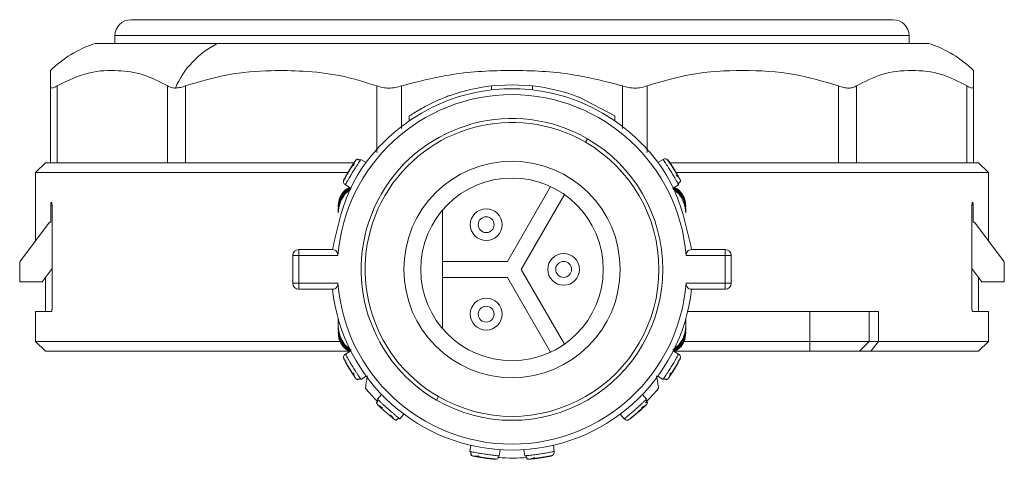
# Model space of a CAD drawing. Header units: millimetres. Extents: x -450 to 1924, y -64 to 425.
# Tile 4 of 41: x -450 to -401, y 153 to 175. Entities that reach past the tile are written whole.
import ezdxf

# ---------------------------------------------------------------- set-up
doc = ezdxf.new("R2010")
doc.units = ezdxf.units.MM

# ---------------------------------------------------------------- blocks, each defined once
blk = doc.blocks.new('Drawing View4')
at = {"color": 7, "linetype": 'Continuous', "lineweight": 18}
for p, q in [((-12.463, 19.414), (25.937, 19.414)), ((-13.263, 18.614), (26.737, 18.614)), ((-13.263, 18.214), (-13.263, 18.614)), ((26.737, 18.214), (26.737, 18.614)), ((-14.263, 18.214), (-8.112, 18.214)), ((-8.112, 18.214), (27.737, 18.214)), ((-16.513, 12.214), (-16.513, 16.082)), ((-16.178, 12.214), (-16.178, 16.082)), ((-10.618, 12.214), (-10.618, 16.082)), ((-9.703, 12.214), (-9.703, 16.082)), ((-0.073, 12.723), (-0.073, 16.082)), ((1.177, 13.93), (1.177, 16.082)), ((5.702, 16.081), (6.737, 16.139)), ((5.702, 15.88), (5.702, 16.081)), ((6.737, 16.139), (7.772, 16.081)), ((7.772, 15.88), (7.772, 16.081)), ((12.297, 13.93), (12.297, 16.082)), ((13.547, 12.723), (13.547, 16.082)), ((23.177, 12.214), (23.177, 16.082)), ((24.092, 12.214), (24.092, 16.082)), ((29.652, 12.214), (29.652, 16.082)), ((29.987, 12.214), (29.987, 16.082)), ((10.112, 15.505), (11.912, 14.567)), ((1.553, 14.318), (1.553, 14.56)), ((11.912, 14.325), (11.912, 14.567)), ((10.537, 13.421), (10.437, 13.248)), ((-16.763, 12.214), (-17.263, 11.714)), ((-16.513, 12.214), (-16.763, 12.214)), ((-16.178, 12.214), (-16.513, 12.214)), ((-15.108, 12.214), (-16.178, 12.214)), ((-11.689, 12.214), (-15.108, 12.214)), ((-10.618, 12.214), (-11.689, 12.214)), ((-9.703, 12.214), (-10.618, 12.214)), ((-7.849, 12.214), (-9.703, 12.214)), ((-1.927, 12.214), (-7.849, 12.214)), ((-1.217, 12.214), (-1.927, 12.214)), ((-0.604, 12.217), (-0.872, 12.382)), ((14.346, 12.382), (14.078, 12.217)), ((14.556, 12.38), (14.555, 12.382)), ((15.401, 12.214), (14.691, 12.214)), ((21.323, 12.214), (15.401, 12.214)), ((23.177, 12.214), (21.323, 12.214)), ((24.092, 12.214), (23.177, 12.214)), ((25.163, 12.214), (24.092, 12.214)), ((28.581, 12.214), (25.163, 12.214)), ((29.652, 12.214), (28.581, 12.214)), ((29.987, 12.214), (29.652, 12.214)), ((30.237, 12.214), (29.987, 12.214)), ((30.237, 12.214), (30.737, 11.714)), ((-17.263, 11.714), (-1.523, 11.714)), ((-17.263, 10.414), (-17.263, 11.714)), ((14.998, 11.714), (30.737, 11.714)), ((30.737, 10.414), (30.737, 11.714)), ((-1.75, 11.291), (-1.751, 11.289)), ((-1.656, 11.103), (-1.388, 10.938)), ((8.682, 11.008), (6.506, 7.239)), ((14.861, 10.938), (15.13, 11.103)), ((-1.387, 10.895), (-1.685, 10.624)), ((7.199, 6.839), (9.375, 10.608)), ((15.154, 10.629), (14.846, 10.908)), ((-17.263, 10.414), (-17.263, 8.281)), ((-16.501, 10.089), (-16.501, 9.214)), ((-16.435, 10.089), (-16.501, 10.089)), ((-16.435, 4.839), (-16.435, 10.089)), ((-2.013, 10.054), (-2.013, 9.98)), ((15.487, 10.054), (15.487, 9.98)), ((29.909, 4.839), (29.909, 10.089)), ((29.975, 10.089), (29.909, 10.089)), ((29.975, 10.089), (29.975, 9.214)), ((30.737, 8.281), (30.737, 10.414)), ((-2.013, 9.869), (-2.013, 9.795)), ((-2.013, 9.684), (-2.013, 9.795)), ((3.237, 9.824), (3.237, 3.854)), ((15.487, 9.869), (15.487, 9.795)), ((15.487, 9.795), (15.487, 9.684)), ((-16.563, 9.214), (-18.063, 7.214)), ((-16.501, 9.214), (-16.563, 9.214)), ((30.037, 9.214), (29.975, 9.214)), ((31.537, 7.214), (30.037, 9.214)), ((-4.308, 7.539), (-4.308, 6.139)), ((-4.308, 7.539), (-4.008, 7.539)), ((-4.008, 7.539), (-4.008, 7.839)), ((-4.008, 7.839), (-2.308, 7.839)), ((-4.008, 7.539), (-2.035, 7.539)), ((-4.008, 7.539), (-4.008, 6.139)), ((15.509, 7.539), (17.482, 7.539)), ((15.782, 7.839), (17.482, 7.839)), ((17.482, 7.839), (17.482, 7.539)), ((17.482, 6.139), (17.482, 7.539)), ((17.482, 7.539), (17.782, 7.539)), ((17.782, 6.139), (17.782, 7.539)), ((-18.063, 6.214), (-18.063, 7.214)), ((6.506, 7.239), (3.237, 7.239)), ((31.537, 6.214), (31.537, 7.214)), ((-16.938, 6.214), (-16.435, 6.885)), ((9.375, 3.07), (7.199, 6.839)), ((29.909, 6.885), (30.412, 6.214)), ((-16.938, 6.214), (-18.063, 6.214)), ((-16.763, 6.447), (-16.763, 4.714)), ((-4.008, 6.139), (-4.308, 6.139)), ((-4.008, 5.839), (-4.008, 6.139)), ((-2.035, 6.139), (-4.008, 6.139)), ((3.237, 6.439), (6.506, 6.439)), ((6.506, 6.439), (8.682, 2.67)), ((17.482, 6.139), (15.509, 6.139)), ((17.482, 6.139), (17.482, 5.839)), ((17.782, 6.139), (17.482, 6.139)), ((30.237, 4.714), (30.237, 6.447)), ((31.537, 6.214), (30.412, 6.214)), ((-2.308, 5.839), (-4.008, 5.839)), ((17.482, 5.839), (15.782, 5.839)), ((-17.263, 4.714), (-17.263, 3.214)), ((-17.263, 4.714), (-16.468, 4.714)), ((21.737, 4.714), (15.585, 4.714)), ((21.737, 3.214), (21.737, 4.714)), ((21.737, 4.714), (24.737, 4.714)), ((24.737, 3.214), (24.737, 4.714)), ((24.737, 4.714), (25.198, 4.714)), ((25.198, 3.214), (25.198, 4.714)), ((29.942, 4.714), (30.737, 4.714)), ((30.737, 3.214), (30.737, 4.714)), ((-2.013, 3.994), (-2.013, 4.34)), ((-2.013, 3.883), (-2.013, 3.994)), ((15.487, 3.994), (15.487, 4.34)), ((15.487, 4.34), (15.487, 3.883)), ((-2.013, 3.809), (-2.013, 3.883)), ((-2.013, 3.625), (-2.013, 3.698)), ((15.487, 3.809), (15.487, 3.883)), ((15.487, 3.625), (15.487, 3.698)), ((-17.263, 3.214), (-16.763, 2.714)), ((-1.961, 3.214), (-17.263, 3.214)), ((-1.68, 3.049), (-1.372, 2.77)), ((14.846, 2.77), (15.159, 3.055)), ((21.737, 3.214), (15.402, 3.214)), ((21.737, 2.714), (21.737, 3.214)), ((24.737, 3.214), (21.737, 3.214)), ((24.237, 2.714), (24.737, 3.214)), ((25.198, 3.214), (24.737, 3.214)), ((24.814, 2.714), (25.198, 3.214)), ((30.737, 3.214), (25.198, 3.214)), ((30.237, 2.714), (30.737, 3.214)), ((-1.486, 2.714), (-16.763, 2.714)), ((-1.388, 2.74), (-1.656, 2.576)), ((15.13, 2.576), (14.861, 2.74)), ((21.737, 2.714), (14.927, 2.714)), ((24.237, 2.714), (21.737, 2.714)), ((24.814, 2.714), (24.237, 2.714)), ((30.237, 2.714), (24.814, 2.714)), ((15.224, 2.388), (15.225, 2.39)), ((-0.872, 1.297), (-0.604, 1.461)), ((14.078, 1.461), (14.346, 1.297)), ((0.167, 0.543), (-0.042, 0.307)), ((13.517, 0.308), (13.308, 0.544)), ((2.937, 0.257), (3.037, 0.431)), ((1.082, -0.687), (1.29, -0.451)), ((12.185, -0.45), (12.393, -0.686)), ((0.807, -0.711), (0.874, -0.745)), ((4.655, -2.019), (4.608, -2.331)), ((6.092, -2.553), (6.138, -2.241)), ((7.336, -2.241), (7.382, -2.553)), ((8.866, -2.331), (8.819, -2.019)), ((5.955, -2.712), (5.958, -2.713)), ((8.782, -2.524), (8.784, -2.523))]:
    blk.add_line(p, q, dxfattribs=at)
for centre, radius in [((6.737, 6.839), 5.45), ((5.437, 9.091), 0.8), ((5.437, 9.091), 0.4), ((9.337, 6.839), 0.8), ((9.337, 6.839), 0.4), ((5.437, 4.587), 0.8), ((5.437, 4.587), 0.4)]:
    blk.add_circle(centre, radius, dxfattribs=at)
for centre, radius, start, end in [((-12.463, 18.614), 0.8, 90, 180), ((25.937, 18.614), 0.8, 0, 90), ((-12.532, 12.809), 5.675, 107.7577, 134.7183), ((-6.081, 14.191), 4.507, 116.7971, 156.74), ((26.006, 12.809), 5.675, 45.2504, 72.2423), ((6.737, 6.839), 9.3, 96.392, 109.5652), ((6.737, 6.839), 9.3, 68.7239, 83.6126), ((6.737, 6.839), 8.8, 4.5625, 175.4375), ((6.737, 6.839), 7.6, 60, 240), ((6.737, 6.839), 7.4, 60, 240), ((6.737, 6.839), 7.6, 240, 60), ((6.737, 6.839), 7.4, 240, 60), ((6.737, 6.839), 4.6, 360, 180), ((-4.008, 7.539), 0.3, 90, 180), ((17.482, 7.539), 0.3, 0, 90), ((6.737, 6.839), 4.6, 180, 360), ((-4.008, 6.139), 0.3, 180, 270), ((6.737, 6.839), 8.8, 184.5625, 355.4375), ((17.482, 6.139), 0.3, 270, 0), ((6.737, 6.839), 9.1, 186.309, 353.691), ((6.737, 6.839), 9.5, 219.0016, 224.4622), ((6.737, 6.839), 9.5, 315.0528, 320.9984), ((6.737, 6.839), 9.5, 265.9818, 274.544)]:
    blk.add_arc(centre, radius, start, end, dxfattribs=at)
for points, knots in [([(-16.513, 16.082), (-16.513, 16.29), (-16.513, 16.706), (-16.513, 16.882), (-16.513, 16.835), (-16.513, 16.826)], [0, 0, 0, 0, 0.448013, 0.898867, 1, 1, 1, 1]), ([(-10.618, 16.082), (-11.025, 16.295), (-11.842, 16.722), (-13.161, 16.885), (-14.624, 16.835), (-15.632, 16.347), (-16.178, 16.082)], [0, 0, 0, 0, 0.2237408, 0.4487787, 0.7017752, 1, 1, 1, 1]), ([(-0.073, 16.082), (-0.699, 16.276), (-1.914, 16.651), (-3.709, 16.841), (-5.587, 16.871), (-7.588, 16.719), (-9, 16.294), (-9.703, 16.082)], [0, 0, 0, 0, 0.199065, 0.386215, 0.551993, 0.777039, 1, 1, 1, 1]), ([(12.297, 16.082), (11.448, 16.301), (9.626, 16.771), (6.734, 16.899), (3.845, 16.771), (2.024, 16.301), (1.177, 16.082)], [0, 0, 0, 0, 0.232928, 0.500242, 0.767487, 1, 1, 1, 1]), ([(23.177, 16.082), (22.443, 16.301), (20.866, 16.771), (18.363, 16.899), (15.86, 16.771), (14.282, 16.301), (13.547, 16.082)], [0, 0, 0, 0, 0.2325957, 0.4998156, 0.7671541, 1, 1, 1, 1]), ([(29.652, 16.082), (29.229, 16.301), (28.319, 16.77), (26.875, 16.899), (25.429, 16.771), (24.517, 16.301), (24.092, 16.082)], [0, 0, 0, 0, 0.23226, 0.499389, 0.766825, 1, 1, 1, 1]), ([(29.987, 16.826), (29.987, 16.823), (29.987, 16.814), (29.987, 16.355), (29.987, 16.082)], [0, 0, 0, 0, 0.404861, 1, 1, 1, 1]), ([(-16.513, 16.082), (-16.509, 16.051), (-16.501, 15.989), (-16.434, 15.962), (-16.33, 15.989), (-16.229, 16.051), (-16.178, 16.082)], [0, 0, 0, 0, 0.254496, 0.498106, 0.743497, 1, 1, 1, 1]), ([(-10.618, 16.082), (-10.552, 16.046), (-10.438, 15.984), (-10.285, 15.975), (-10.221, 15.971)], [0, 0, 0, 0, 0.58, 1, 1, 1, 1]), ([(-10.221, 15.971), (-10.133, 15.977), (-9.969, 15.989), (-9.787, 16.053), (-9.703, 16.082)], [0, 0, 0, 0, 0.538734, 1, 1, 1, 1]), ([(-0.073, 16.082), (0.023, 16.051), (0.212, 15.989), (0.527, 15.962), (0.853, 15.989), (1.067, 16.051), (1.177, 16.082)], [0, 0, 0, 0, 0.254496, 0.498106, 0.743497, 1, 1, 1, 1]), ([(12.297, 16.082), (12.407, 16.05), (12.624, 15.988), (12.951, 15.962), (13.265, 15.99), (13.451, 16.051), (13.547, 16.082)], [0, 0, 0, 0, 0.2582, 0.505931, 0.747203, 1, 1, 1, 1]), ([(23.177, 16.082), (23.271, 16.05), (23.454, 15.988), (23.703, 15.962), (23.922, 15.99), (24.035, 16.051), (24.092, 16.082)], [0, 0, 0, 0, 0.2582132, 0.5056008, 0.7472154, 1, 1, 1, 1]), ([(29.652, 16.082), (29.703, 16.051), (29.803, 15.989), (29.907, 15.962), (29.975, 15.989), (29.983, 16.051), (29.987, 16.082)], [0, 0, 0, 0, 0.254496, 0.498106, 0.743497, 1, 1, 1, 1]), ([(1.553, 14.56), (1.557, 14.563), (1.565, 14.568), (1.65, 14.625), (1.842, 14.749), (2.171, 14.945), (2.562, 15.154), (2.966, 15.344), (3.263, 15.467), (3.444, 15.537), (3.544, 15.574), (3.61, 15.598), (3.619, 15.601), (3.623, 15.602)], [0, 0, 0, 0, 0.060058, 0.121373, 0.242824, 0.369606, 0.499838, 0.629592, 0.754948, 0.816741, 0.877799, 0.939002, 1, 1, 1, 1]), ([(-1.728, 11.368), (-1.724, 11.375), (-1.716, 11.39), (-1.654, 11.505), (-1.562, 11.666), (-1.449, 11.856), (-1.332, 12.042), (-1.229, 12.197), (-1.156, 12.305), (-1.146, 12.318), (-1.141, 12.325)], [0, 0, 0, 0, 0.123327, 0.248039, 0.373729, 0.500052, 0.626334, 0.751958, 0.876621, 1, 1, 1, 1]), ([(-1.656, 11.103), (-1.652, 11.11), (-1.646, 11.122), (-1.603, 11.198), (-1.551, 11.29), (-1.483, 11.407), (-1.393, 11.56), (-1.279, 11.751), (-1.161, 11.939), (-1.065, 12.09), (-0.992, 12.202), (-0.936, 12.287), (-0.915, 12.319), (-0.906, 12.332)], [0, 0, 0, 0, 0.123193, 0.19963, 0.285796, 0.371935, 0.448355, 0.571553, 0.694747, 0.771169, 0.857312, 0.943534, 1, 1, 1, 1]), ([(-1.194, 12.224), (-1.22, 12.185), (-1.273, 12.105), (-1.37, 11.954), (-1.454, 11.819), (-1.5, 11.74), (-1.515, 11.714)], [0, 0, 0, 0, 0.283378, 0.567938, 0.853248, 1, 1, 1, 1]), ([(-1.166, 12.289), (-1.169, 12.284), (-1.175, 12.274), (-1.193, 12.227), (-1.22, 12.155), (-1.243, 12.087), (-1.255, 12.052)], [0, 0, 0, 0, 0.227906, 0.471042, 0.728935, 1, 1, 1, 1]), ([(-1.141, 12.325), (-1.125, 12.346), (-1.103, 12.373), (-1.071, 12.385), (-1.063, 12.388)], [0, 0, 0, 0, 0.744589, 1, 1, 1, 1]), ([(-1.032, 12.372), (-1.034, 12.38), (-1.038, 12.399), (-1.055, 12.394), (-1.065, 12.391)], [0, 0, 0, 0, 0.443444, 1, 1, 1, 1]), ([(-0.895, 12.328), (-0.905, 12.334), (-0.927, 12.348), (-0.963, 12.361), (-1.003, 12.368), (-1.03, 12.365), (-1.043, 12.364)], [0, 0, 0, 0, 0.232664, 0.479578, 0.736996, 1, 1, 1, 1]), ([(-0.906, 12.332), (-0.903, 12.337), (-0.878, 12.373), (-0.875, 12.378), (-0.872, 12.382)], [0, 0, 0, 0, 0.139679, 1, 1, 1, 1]), ([(14.346, 12.382), (14.351, 12.375), (14.358, 12.364), (14.407, 12.291), (14.465, 12.203), (14.539, 12.089), (14.634, 11.939), (14.752, 11.751), (14.867, 11.56), (14.957, 11.407), (15.024, 11.291), (15.074, 11.203), (15.093, 11.169), (15.101, 11.156)], [0, 0, 0, 0, 0.123193, 0.19963, 0.285796, 0.371935, 0.448355, 0.571553, 0.694747, 0.771169, 0.857312, 0.943534, 1, 1, 1, 1]), ([(14.827, 11.979), (14.811, 12.004), (14.762, 12.081), (14.687, 12.192), (14.615, 12.298), (14.565, 12.368), (14.558, 12.377), (14.555, 12.382)], [0, 0, 0, 0, 0.108658, 0.332006, 0.554933, 0.777468, 1, 1, 1, 1]), ([(14.615, 12.325), (14.62, 12.318), (14.629, 12.305), (14.703, 12.197), (14.806, 12.042), (14.923, 11.855), (15.036, 11.666), (15.128, 11.505), (15.19, 11.39), (15.198, 11.375), (15.202, 11.368)], [0, 0, 0, 0, 0.123327, 0.248039, 0.373729, 0.500052, 0.626334, 0.751958, 0.876621, 1, 1, 1, 1]), ([(15.136, 11.46), (15.112, 11.502), (15.066, 11.586), (14.975, 11.74), (14.892, 11.876), (14.843, 11.953), (14.827, 11.979)], [0, 0, 0, 0, 0.283378, 0.567938, 0.853248, 1, 1, 1, 1]), ([(-1.515, 11.714), (-1.53, 11.688), (-1.577, 11.61), (-1.642, 11.493), (-1.703, 11.38), (-1.743, 11.304), (-1.748, 11.294), (-1.751, 11.289)], [0, 0, 0, 0, 0.108658, 0.332006, 0.554933, 0.777468, 1, 1, 1, 1]), ([(15.181, 11.407), (15.177, 11.411), (15.171, 11.421), (15.138, 11.459), (15.086, 11.515), (15.036, 11.567), (15.01, 11.593)], [0, 0, 0, 0, 0.227906, 0.471042, 0.728935, 1, 1, 1, 1]), ([(-2.013, 10.054), (-1.996, 10.192), (-1.964, 10.464), (-1.744, 10.796), (-1.535, 10.918), (-1.442, 10.972)], [0, 0, 0, 0, 0.365361, 0.718401, 1, 1, 1, 1]), ([(-1.364, 10.97), (-1.476, 10.896), (-1.716, 10.737), (-1.96, 10.341), (-1.995, 10.028), (-2.013, 9.869)], [0, 0, 0, 0, 0.298223, 0.642191, 1, 1, 1, 1]), ([(-1.422, 10.959), (-1.512, 10.906), (-1.73, 10.778), (-1.966, 10.426), (-1.997, 10.129), (-2.013, 9.98)], [0, 0, 0, 0, 0.25938, 0.62929, 1, 1, 1, 1]), ([(-1.374, 10.939), (-1.484, 10.861), (-1.725, 10.689), (-1.962, 10.276), (-1.996, 9.956), (-2.013, 9.795)], [0, 0, 0, 0, 0.295227, 0.647038, 1, 1, 1, 1]), ([(15.487, 9.795), (15.47, 9.956), (15.435, 10.276), (15.202, 10.685), (14.965, 10.854), (14.859, 10.93)], [0, 0, 0, 0, 0.356662, 0.712158, 1, 1, 1, 1]), ([(15.487, 9.869), (15.469, 10.028), (15.433, 10.341), (15.199, 10.726), (14.971, 10.878), (14.872, 10.944)], [0, 0, 0, 0, 0.369379, 0.724507, 1, 1, 1, 1]), ([(15.487, 9.98), (15.471, 10.129), (15.439, 10.426), (15.204, 10.778), (14.986, 10.906), (14.896, 10.959)], [0, 0, 0, 0, 0.370547, 0.740637, 1, 1, 1, 1]), ([(14.916, 10.972), (15.009, 10.918), (15.22, 10.797), (15.39, 10.524), (15.475, 10.263), (15.483, 10.124), (15.487, 10.054)], [0, 0, 0, 0, 0.281088, 0.63342, 0.815104, 1, 1, 1, 1]), ([(15.092, 11.147), (15.102, 11.153), (15.124, 11.166), (15.152, 11.193), (15.177, 11.226), (15.187, 11.25), (15.192, 11.263)], [0, 0, 0, 0, 0.232664, 0.479578, 0.736996, 1, 1, 1, 1]), ([(15.101, 11.156), (15.104, 11.15), (15.125, 11.112), (15.128, 11.107), (15.13, 11.103)], [0, 0, 0, 0, 0.139679, 1, 1, 1, 1]), ([(15.194, 11.25), (15.202, 11.247), (15.221, 11.242), (15.224, 11.26), (15.225, 11.27)], [0, 0, 0, 0, 0.4434447, 1, 1, 1, 1]), ([(15.202, 11.368), (15.213, 11.344), (15.227, 11.312), (15.223, 11.279), (15.222, 11.27)], [0, 0, 0, 0, 0.7445897, 1, 1, 1, 1]), ([(-1.685, 10.624), (-1.778, 10.484), (-1.967, 10.199), (-1.998, 9.858), (-2.013, 9.684)], [0, 0, 0, 0, 0.489594, 1, 1, 1, 1]), ([(15.487, 9.684), (15.471, 9.859), (15.441, 10.203), (15.248, 10.489), (15.154, 10.629)], [0, 0, 0, 0, 0.510429, 1, 1, 1, 1]), ([(-16.501, 10.089), (-16.501, 10.103), (-16.5, 10.13), (-16.495, 10.167), (-16.487, 10.195), (-16.478, 10.212), (-16.471, 10.213), (-16.468, 10.214)], [0, 0, 0, 0, 0.206107, 0.412115, 0.620953, 0.836119, 1, 1, 1, 1]), ([(-16.468, 10.214), (-16.465, 10.213), (-16.457, 10.21), (-16.447, 10.187), (-16.439, 10.154), (-16.435, 10.119), (-16.435, 10.097), (-16.435, 10.089)], [0, 0, 0, 0, 0.224175, 0.448466, 0.669162, 0.882538, 1, 1, 1, 1]), ([(29.909, 10.089), (29.909, 10.103), (29.91, 10.13), (29.915, 10.167), (29.924, 10.195), (29.933, 10.211), (29.939, 10.213), (29.942, 10.214)], [0, 0, 0, 0, 0.20561, 0.411108, 0.619746, 0.835211, 1, 1, 1, 1]), ([(29.942, 10.214), (29.946, 10.213), (29.954, 10.21), (29.964, 10.187), (29.971, 10.154), (29.974, 10.119), (29.975, 10.097), (29.975, 10.089)], [0, 0, 0, 0, 0.223911, 0.44795, 0.668174, 0.881369, 1, 1, 1, 1]), ([(-2.308, 7.839), (-2.267, 7.834), (-2.19, 7.826), (-2.11, 7.765), (-2.066, 7.701), (-2.045, 7.65), (-2.034, 7.595), (-2.035, 7.558), (-2.035, 7.539)], [0, 0, 0, 0, 0.312972, 0.575647, 0.691755, 0.800836, 0.901278, 1, 1, 1, 1]), ([(15.509, 7.539), (15.508, 7.558), (15.507, 7.596), (15.519, 7.651), (15.541, 7.702), (15.584, 7.765), (15.665, 7.826), (15.741, 7.834), (15.782, 7.839)], [0, 0, 0, 0, 0.099778, 0.201327, 0.310031, 0.425806, 0.688171, 1, 1, 1, 1]), ([(-2.035, 6.139), (-2.035, 6.121), (-2.034, 6.084), (-2.045, 6.029), (-2.066, 5.977), (-2.11, 5.913), (-2.191, 5.852), (-2.267, 5.844), (-2.308, 5.839)], [0, 0, 0, 0, 0.097753, 0.197421, 0.308109, 0.425907, 0.688339, 1, 1, 1, 1]), ([(15.782, 5.839), (15.741, 5.844), (15.665, 5.853), (15.584, 5.913), (15.54, 5.977), (15.519, 6.029), (15.507, 6.084), (15.509, 6.121), (15.509, 6.139)], [0, 0, 0, 0, 0.312144, 0.57468, 0.692214, 0.802718, 0.902281, 1, 1, 1, 1]), ([(-16.435, 4.839), (-16.435, 4.825), (-16.436, 4.798), (-16.442, 4.761), (-16.45, 4.733), (-16.459, 4.717), (-16.466, 4.715), (-16.468, 4.714)], [0, 0, 0, 0, 0.20561, 0.411108, 0.619746, 0.835211, 1, 1, 1, 1]), ([(29.942, 4.714), (29.938, 4.716), (29.931, 4.718), (29.921, 4.741), (29.913, 4.774), (29.909, 4.809), (29.909, 4.831), (29.909, 4.839)], [0, 0, 0, 0, 0.2241751, 0.4484664, 0.6691617, 0.8825379, 1, 1, 1, 1]), ([(-2.013, 3.994), (-1.997, 3.819), (-1.967, 3.475), (-1.774, 3.189), (-1.68, 3.049)], [0, 0, 0, 0, 0.510317, 1, 1, 1, 1]), ([(15.159, 3.055), (15.252, 3.194), (15.441, 3.479), (15.472, 3.82), (15.487, 3.994)], [0, 0, 0, 0, 0.489706, 1, 1, 1, 1]), ([(-2.013, 3.883), (-1.996, 3.723), (-1.961, 3.402), (-1.728, 2.993), (-1.491, 2.824), (-1.385, 2.748)], [0, 0, 0, 0, 0.356662, 0.712158, 1, 1, 1, 1]), ([(-2.013, 3.809), (-1.995, 3.65), (-1.96, 3.337), (-1.718, 2.943), (-1.481, 2.786), (-1.372, 2.714)], [0, 0, 0, 0, 0.360353, 0.706802, 1, 1, 1, 1]), ([(-2.013, 3.698), (-1.997, 3.55), (-1.965, 3.252), (-1.73, 2.901), (-1.512, 2.772), (-1.422, 2.719)], [0, 0, 0, 0, 0.370547, 0.740637, 1, 1, 1, 1]), ([(-1.453, 2.714), (-1.543, 2.766), (-1.749, 2.885), (-1.916, 3.155), (-2.001, 3.415), (-2.009, 3.554), (-2.013, 3.625)], [0, 0, 0, 0, 0.272436, 0.629008, 0.812879, 1, 1, 1, 1]), ([(14.859, 2.748), (14.965, 2.824), (15.202, 2.993), (15.435, 3.402), (15.47, 3.723), (15.487, 3.883)], [0, 0, 0, 0, 0.287855, 0.643345, 1, 1, 1, 1]), ([(14.872, 2.734), (14.971, 2.8), (15.199, 2.952), (15.433, 3.338), (15.469, 3.65), (15.487, 3.809)], [0, 0, 0, 0, 0.27551, 0.63061, 1, 1, 1, 1]), ([(14.896, 2.719), (14.986, 2.772), (15.204, 2.901), (15.439, 3.252), (15.471, 3.55), (15.487, 3.698)], [0, 0, 0, 0, 0.25938, 0.62929, 1, 1, 1, 1]), ([(15.487, 3.625), (15.47, 3.486), (15.437, 3.214), (15.218, 2.882), (15.009, 2.76), (14.916, 2.707)], [0, 0, 0, 0, 0.365361, 0.718401, 1, 1, 1, 1]), ([(-1.75, 2.39), (-1.75, 2.412), (-1.75, 2.46), (-1.716, 2.529), (-1.676, 2.56), (-1.656, 2.576)], [0, 0, 0, 0, 0.311559, 0.65578, 1, 1, 1, 1]), ([(-0.906, 1.347), (-0.915, 1.359), (-0.936, 1.392), (-0.992, 1.476), (-1.065, 1.589), (-1.161, 1.739), (-1.279, 1.927), (-1.393, 2.118), (-1.483, 2.271), (-1.551, 2.388), (-1.603, 2.48), (-1.646, 2.557), (-1.652, 2.568), (-1.656, 2.576)], [0, 0, 0, 0, 0.056465, 0.142687, 0.228831, 0.305254, 0.428447, 0.551647, 0.628067, 0.714206, 0.800371, 0.876807, 1, 1, 1, 1]), ([(15.13, 2.576), (15.126, 2.568), (15.12, 2.557), (15.077, 2.48), (15.025, 2.388), (14.957, 2.271), (14.867, 2.118), (14.752, 1.927), (14.634, 1.739), (14.539, 1.589), (14.466, 1.476), (14.41, 1.392), (14.388, 1.359), (14.38, 1.347)], [0, 0, 0, 0, 0.123193, 0.19963, 0.285796, 0.371935, 0.448355, 0.571553, 0.694747, 0.771169, 0.857312, 0.943534, 1, 1, 1, 1]), ([(-1.751, 2.39), (-1.748, 2.384), (-1.743, 2.374), (-1.703, 2.298), (-1.642, 2.185), (-1.577, 2.068), (-1.53, 1.99), (-1.515, 1.965)], [0, 0, 0, 0, 0.222533, 0.445068, 0.667996, 0.891345, 1, 1, 1, 1]), ([(-1.141, 1.353), (-1.146, 1.36), (-1.156, 1.374), (-1.229, 1.481), (-1.332, 1.636), (-1.449, 1.823), (-1.562, 2.012), (-1.654, 2.174), (-1.716, 2.288), (-1.724, 2.303), (-1.728, 2.311)], [0, 0, 0, 0, 0.123378, 0.248041, 0.373662, 0.49995, 0.626272, 0.751963, 0.876674, 1, 1, 1, 1]), ([(15.202, 2.311), (15.198, 2.303), (15.19, 2.288), (15.128, 2.174), (15.036, 2.012), (14.923, 1.823), (14.806, 1.636), (14.703, 1.481), (14.629, 1.374), (14.62, 1.36), (14.615, 1.353)], [0, 0, 0, 0, 0.123327, 0.248039, 0.373729, 0.500052, 0.626334, 0.751958, 0.876621, 1, 1, 1, 1]), ([(14.989, 1.965), (15.004, 1.99), (15.051, 2.068), (15.116, 2.185), (15.177, 2.298), (15.217, 2.374), (15.222, 2.384), (15.225, 2.39)], [0, 0, 0, 0, 0.108658, 0.332006, 0.554933, 0.777468, 1, 1, 1, 1]), ([(-1.515, 1.965), (-1.5, 1.938), (-1.454, 1.859), (-1.37, 1.724), (-1.273, 1.573), (-1.22, 1.494), (-1.194, 1.454)], [0, 0, 0, 0, 0.146755, 0.432065, 0.716623, 1, 1, 1, 1]), ([(-1.255, 1.626), (-1.243, 1.591), (-1.22, 1.523), (-1.193, 1.451), (-1.175, 1.404), (-1.169, 1.394), (-1.166, 1.39)], [0, 0, 0, 0, 0.271066, 0.528959, 0.772095, 1, 1, 1, 1]), ([(14.64, 1.39), (14.643, 1.394), (14.648, 1.404), (14.667, 1.451), (14.694, 1.523), (14.717, 1.591), (14.729, 1.626)], [0, 0, 0, 0, 0.227906, 0.471042, 0.728935, 1, 1, 1, 1]), ([(14.667, 1.454), (14.694, 1.494), (14.747, 1.573), (14.844, 1.724), (14.928, 1.859), (14.973, 1.938), (14.989, 1.965)], [0, 0, 0, 0, 0.283378, 0.567938, 0.853248, 1, 1, 1, 1]), ([(-1.141, 1.353), (-1.125, 1.332), (-1.104, 1.305), (-1.072, 1.294), (-1.064, 1.291)], [0, 0, 0, 0, 0.751955, 1, 1, 1, 1]), ([(-1.065, 1.288), (-1.056, 1.285), (-1.039, 1.279), (-1.034, 1.298), (-1.033, 1.307)], [0, 0, 0, 0, 0.553128, 1, 1, 1, 1]), ([(-1.043, 1.314), (-1.03, 1.313), (-1.003, 1.311), (-0.963, 1.318), (-0.927, 1.331), (-0.905, 1.344), (-0.895, 1.351)], [0, 0, 0, 0, 0.2630041, 0.5204217, 0.7673362, 1, 1, 1, 1]), ([(-0.872, 1.297), (-0.875, 1.3), (-0.878, 1.305), (-0.903, 1.341), (-0.906, 1.347)], [0, 0, 0, 0, 0.860318, 1, 1, 1, 1]), ([(-0.646, 0.86), (-0.628, 0.976), (-0.596, 1.179), (-0.564, 1.384), (-0.55, 1.473)], [0, 0, 0, 0, 0.569214, 1, 1, 1, 1]), ([(14.024, 1.473), (14.042, 1.36), (14.074, 1.155), (14.105, 0.952), (14.12, 0.86)], [0, 0, 0, 0, 0.550612, 1, 1, 1, 1]), ([(14.38, 1.347), (14.377, 1.341), (14.352, 1.305), (14.349, 1.3), (14.346, 1.297)], [0, 0, 0, 0, 0.139679, 1, 1, 1, 1]), ([(14.368, 1.351), (14.379, 1.344), (14.4, 1.331), (14.437, 1.318), (14.477, 1.311), (14.504, 1.313), (14.517, 1.314)], [0, 0, 0, 0, 0.232664, 0.479578, 0.736996, 1, 1, 1, 1]), ([(14.506, 1.306), (14.508, 1.298), (14.512, 1.279), (14.529, 1.284), (14.538, 1.287)], [0, 0, 0, 0, 0.443445, 1, 1, 1, 1]), ([(14.615, 1.353), (14.599, 1.332), (14.577, 1.305), (14.545, 1.293), (14.537, 1.29)], [0, 0, 0, 0, 0.744589, 1, 1, 1, 1]), ([(-0.062, 0.149), (-0.07, 0.149), (-0.09, 0.148), (-0.087, 0.13), (-0.086, 0.12)], [0, 0, 0, 0, 0.4456117, 1, 1, 1, 1]), ([(-0.06, 0.147), (-0.069, 0.147), (-0.088, 0.146), (-0.086, 0.129), (-0.084, 0.119)], [0, 0, 0, 0, 0.433464, 1, 1, 1, 1]), ([(-0.033, 0.033), (-0.05, 0.052), (-0.074, 0.078), (-0.08, 0.111), (-0.081, 0.12)], [0, 0, 0, 0, 0.745339, 1, 1, 1, 1]), ([(0.006, 0.278), (-0.003, 0.268), (-0.02, 0.25), (-0.039, 0.215), (-0.052, 0.18), (-0.054, 0.157), (-0.055, 0.147)], [0, 0, 0, 0, 0.248178, 0.511694, 0.786527, 1, 1, 1, 1]), ([(0.008, 0.275), (0, 0.266), (-0.017, 0.247), (-0.036, 0.213), (-0.05, 0.175), (-0.053, 0.148), (-0.054, 0.135)], [0, 0, 0, 0, 0.232511, 0.47939, 0.736872, 1, 1, 1, 1]), ([(0.002, 0.264), (-0.002, 0.269), (-0.034, 0.299), (-0.038, 0.303), (-0.042, 0.307)], [0, 0, 0, 0, 0.1452008, 1, 1, 1, 1]), ([(0.807, -0.711), (0.801, -0.706), (0.789, -0.696), (0.686, -0.615), (0.543, -0.496), (0.376, -0.352), (0.213, -0.204), (0.078, -0.077), (-0.015, 0.015), (-0.027, 0.027), (-0.033, 0.033)], [0, 0, 0, 0, 0.1231666, 0.2479378, 0.3736502, 0.4999897, 0.6262864, 0.7519262, 0.8766052, 1, 1, 1, 1]), ([(0, 0), (0.004, -0.004), (0.013, -0.011), (0.056, -0.038), (0.123, -0.077), (0.186, -0.112), (0.219, -0.13)], [0, 0, 0, 0, 0.227745, 0.47082, 0.728768, 1, 1, 1, 1]), ([(1.037, -0.651), (1.024, -0.64), (0.994, -0.615), (0.915, -0.55), (0.812, -0.464), (0.677, -0.348), (0.509, -0.203), (0.344, -0.054), (0.212, 0.067), (0.114, 0.158), (0.041, 0.227), (0.013, 0.254), (0.002, 0.264)], [0, 0, 0, 0, 0.070164, 0.169634, 0.269982, 0.358966, 0.502273, 0.645746, 0.734686, 0.834905, 0.935321, 1, 1, 1, 1]), ([(13.473, 0.266), (13.462, 0.255), (13.434, 0.229), (13.361, 0.159), (13.262, 0.068), (13.131, -0.053), (12.966, -0.202), (12.798, -0.347), (12.663, -0.463), (12.559, -0.55), (12.478, -0.617), (12.41, -0.673), (12.4, -0.681), (12.393, -0.686)], [0, 0, 0, 0, 0.056465, 0.142687, 0.228831, 0.305254, 0.428447, 0.551647, 0.628067, 0.714206, 0.800371, 0.876807, 1, 1, 1, 1]), ([(13.508, 0.034), (13.502, 0.028), (13.49, 0.016), (13.397, -0.076), (13.262, -0.203), (13.099, -0.351), (12.932, -0.496), (12.789, -0.614), (12.687, -0.695), (12.673, -0.706), (12.666, -0.711)], [0, 0, 0, 0, 0.123378, 0.248041, 0.373662, 0.49995, 0.626272, 0.751963, 0.876674, 1, 1, 1, 1]), ([(13.258, -0.126), (13.291, -0.108), (13.354, -0.074), (13.42, -0.035), (13.463, -0.008), (13.472, -0.001), (13.476, 0.002)], [0, 0, 0, 0, 0.271066, 0.528959, 0.772095, 1, 1, 1, 1]), ([(13.529, 0.137), (13.528, 0.15), (13.525, 0.177), (13.512, 0.215), (13.493, 0.249), (13.475, 0.267), (13.467, 0.277)], [0, 0, 0, 0, 0.263004, 0.520422, 0.767336, 1, 1, 1, 1]), ([(13.517, 0.308), (13.513, 0.305), (13.509, 0.301), (13.478, 0.27), (13.473, 0.266)], [0, 0, 0, 0, 0.860318, 1, 1, 1, 1]), ([(13.508, 0.034), (13.525, 0.053), (13.548, 0.079), (13.554, 0.112), (13.556, 0.12)], [0, 0, 0, 0, 0.751955, 1, 1, 1, 1]), ([(13.559, 0.119), (13.56, 0.129), (13.563, 0.147), (13.543, 0.148), (13.534, 0.148)], [0, 0, 0, 0, 0.553128, 1, 1, 1, 1]), ([(0.626, -0.489), (0.647, -0.519), (0.688, -0.576), (0.733, -0.636), (0.763, -0.674), (0.77, -0.681), (0.774, -0.684)], [0, 0, 0, 0, 0.271217, 0.529163, 0.772251, 1, 1, 1, 1]), ([(12.593, -0.747), (12.597, -0.744), (12.607, -0.737), (12.675, -0.684), (12.775, -0.604), (12.879, -0.52), (12.948, -0.461), (12.97, -0.441)], [0, 0, 0, 0, 0.222533, 0.4450683, 0.6679955, 0.8913452, 1, 1, 1, 1]), ([(12.97, -0.441), (12.994, -0.421), (13.063, -0.362), (13.182, -0.257), (13.314, -0.135), (13.383, -0.069), (13.417, -0.036)], [0, 0, 0, 0, 0.146755, 0.432065, 0.716623, 1, 1, 1, 1]), ([(0.874, -0.746), (0.886, -0.747), (0.909, -0.751), (0.92, -0.737), (0.915, -0.719), (0.914, -0.717)], [0, 0, 0, 0, 0.457166, 0.936907, 1, 1, 1, 1]), ([(0.913, -0.721), (0.927, -0.718), (0.953, -0.713), (0.99, -0.694), (1.022, -0.672), (1.038, -0.652), (1.047, -0.643)], [0, 0, 0, 0, 0.263111, 0.520586, 0.76747, 1, 1, 1, 1]), ([(1.082, -0.687), (1.078, -0.684), (1.074, -0.681), (1.041, -0.654), (1.037, -0.651)], [0, 0, 0, 0, 0.886327, 1, 1, 1, 1]), ([(12.593, -0.746), (12.57, -0.75), (12.523, -0.758), (12.449, -0.737), (12.412, -0.703), (12.393, -0.686)], [0, 0, 0, 0, 0.3115593, 0.6557796, 1, 1, 1, 1]), ([(4.667, -2.342), (4.661, -2.341), (4.618, -2.333), (4.613, -2.332), (4.608, -2.331)], [0, 0, 0, 0, 0.139679, 1, 1, 1, 1]), ([(4.667, -2.33), (4.665, -2.342), (4.661, -2.367), (4.663, -2.406), (4.672, -2.446), (4.685, -2.469), (4.691, -2.481)], [0, 0, 0, 0, 0.232664, 0.479578, 0.736996, 1, 1, 1, 1]), ([(4.68, -2.474), (4.672, -2.479), (4.657, -2.49), (4.668, -2.504), (4.675, -2.511)], [0, 0, 0, 0, 0.443445, 1, 1, 1, 1]), ([(6.092, -2.553), (6.084, -2.552), (6.07, -2.551), (5.983, -2.541), (5.878, -2.529), (5.744, -2.512), (5.568, -2.489), (5.347, -2.458), (5.128, -2.423), (4.952, -2.394), (4.82, -2.371), (4.721, -2.352), (4.682, -2.345), (4.667, -2.342)], [0, 0, 0, 0, 0.123193, 0.19963, 0.285796, 0.371935, 0.448355, 0.571553, 0.694747, 0.771169, 0.857312, 0.943534, 1, 1, 1, 1]), ([(8.866, -2.331), (8.858, -2.333), (8.845, -2.335), (8.759, -2.351), (8.655, -2.371), (8.521, -2.394), (8.346, -2.423), (8.126, -2.458), (7.906, -2.489), (7.73, -2.512), (7.596, -2.529), (7.496, -2.54), (7.457, -2.545), (7.442, -2.546)], [0, 0, 0, 0, 0.123193, 0.19963, 0.285796, 0.371935, 0.448355, 0.571553, 0.694747, 0.771169, 0.857312, 0.943534, 1, 1, 1, 1]), ([(4.765, -2.556), (4.74, -2.549), (4.706, -2.54), (4.683, -2.515), (4.677, -2.509)], [0, 0, 0, 0, 0.74459, 1, 1, 1, 1]), ([(5.876, -2.722), (5.867, -2.721), (5.851, -2.72), (5.721, -2.707), (5.536, -2.686), (5.318, -2.656), (5.1, -2.621), (4.917, -2.587), (4.79, -2.561), (4.773, -2.558), (4.765, -2.556)], [0, 0, 0, 0, 0.123327, 0.248039, 0.373729, 0.500052, 0.626334, 0.751958, 0.876621, 1, 1, 1, 1]), ([(4.809, -2.565), (4.814, -2.566), (4.825, -2.567), (4.876, -2.566), (4.953, -2.562), (5.024, -2.557), (5.061, -2.554)], [0, 0, 0, 0, 0.227906, 0.471042, 0.728935, 1, 1, 1, 1]), ([(4.878, -2.565), (4.925, -2.574), (5.02, -2.592), (5.196, -2.622), (5.353, -2.646), (5.444, -2.658), (5.474, -2.662)], [0, 0, 0, 0, 0.283378, 0.567938, 0.853248, 1, 1, 1, 1]), ([(5.474, -2.662), (5.504, -2.666), (5.594, -2.678), (5.727, -2.692), (5.855, -2.704), (5.94, -2.712), (5.952, -2.712), (5.958, -2.713)], [0, 0, 0, 0, 0.108658, 0.332006, 0.554933, 0.777468, 1, 1, 1, 1]), ([(7.442, -2.546), (7.436, -2.547), (7.393, -2.552), (7.387, -2.552), (7.382, -2.553)], [0, 0, 0, 0, 0.139679, 1, 1, 1, 1]), ([(7.438, -2.535), (7.44, -2.547), (7.443, -2.572), (7.457, -2.609), (7.477, -2.644), (7.496, -2.663), (7.505, -2.672)], [0, 0, 0, 0, 0.232664, 0.479578, 0.736996, 1, 1, 1, 1]), ([(7.492, -2.669), (7.487, -2.676), (7.475, -2.691), (7.49, -2.7), (7.499, -2.706)], [0, 0, 0, 0, 0.443445, 1, 1, 1, 1]), ([(7.598, -2.722), (7.572, -2.723), (7.537, -2.724), (7.508, -2.707), (7.5, -2.703)], [0, 0, 0, 0, 0.74459, 1, 1, 1, 1]), ([(8.709, -2.556), (8.701, -2.558), (8.684, -2.561), (8.556, -2.587), (8.374, -2.621), (8.156, -2.656), (7.938, -2.686), (7.753, -2.707), (7.623, -2.72), (7.606, -2.721), (7.598, -2.722)], [0, 0, 0, 0, 0.123327, 0.248039, 0.373729, 0.500052, 0.626334, 0.751958, 0.876621, 1, 1, 1, 1]), ([(7.642, -2.718), (7.648, -2.717), (7.659, -2.715), (7.707, -2.699), (7.779, -2.673), (7.846, -2.647), (7.881, -2.634)], [0, 0, 0, 0, 0.227906, 0.471042, 0.728935, 1, 1, 1, 1]), ([(7.709, -2.698), (7.757, -2.692), (7.852, -2.682), (8.03, -2.659), (8.187, -2.636), (8.277, -2.621), (8.307, -2.616)], [0, 0, 0, 0, 0.283378, 0.567938, 0.853248, 1, 1, 1, 1]), ([(8.307, -2.616), (8.336, -2.611), (8.426, -2.596), (8.558, -2.571), (8.684, -2.545), (8.768, -2.527), (8.779, -2.524), (8.784, -2.523)], [0, 0, 0, 0, 0.108658, 0.332006, 0.554933, 0.777468, 1, 1, 1, 1])]:
    blk.add_open_spline(points, degree=3, knots=knots, dxfattribs=at)
for points in [[(-2.308, 7.839), (-2.069, 8.927), (-1.591, 11.103), (0.544, 13.769), (3.411, 15.531), (6.737, 16.143), (10.063, 15.531), (12.93, 13.769), (15.065, 11.103), (15.543, 8.927), (15.782, 7.839)], [(14.615, 12.325), (14.598, 12.345), (14.565, 12.383), (14.493, 12.411), (14.415, 12.414), (14.369, 12.392), (14.346, 12.382)], [(-1.728, 11.368), (-1.737, 11.344), (-1.756, 11.297), (-1.749, 11.22), (-1.716, 11.149), (-1.676, 11.118), (-1.656, 11.103)], [(15.202, 2.311), (15.211, 2.334), (15.23, 2.381), (15.223, 2.458), (15.19, 2.529), (15.15, 2.56), (15.13, 2.576)], [(8.709, -2.556), (8.733, -2.548), (8.781, -2.532), (8.836, -2.477), (8.869, -2.407), (8.867, -2.356), (8.866, -2.331)], [(5.876, -2.722), (5.901, -2.722), (5.952, -2.721), (6.02, -2.684), (6.072, -2.626), (6.085, -2.577), (6.092, -2.553)]]:
    blk.add_open_spline(points, degree=3, dxfattribs=at)

msp = doc.modelspace()

# ---------------------------------------------------------------- block references
at = {"color": 7, "linetype": 'Continuous', "lineweight": 18}
msp.add_blockref('Drawing View4', (-432.203, 155.644), dxfattribs=at)

doc.saveas('drawing.dxf')
